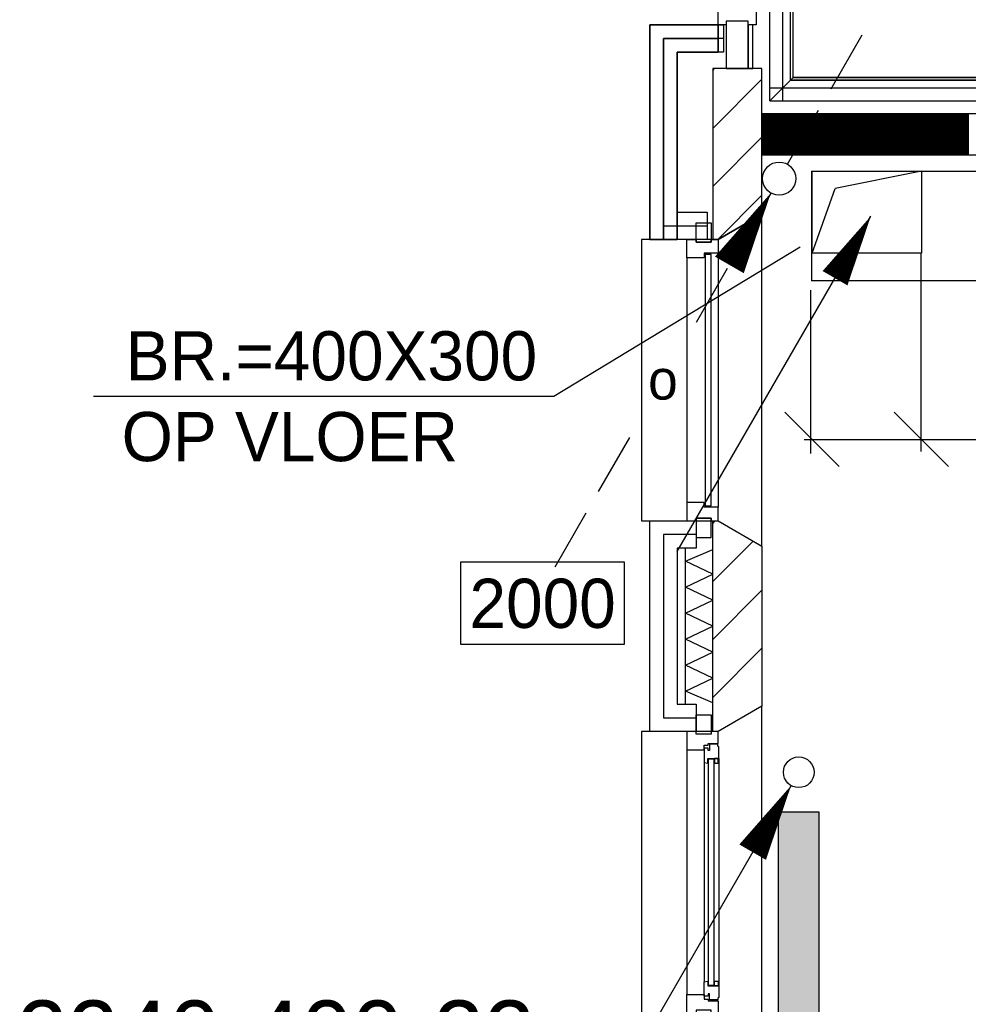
# Model space of a CAD drawing. Extents: x -1448 to 118900, y -195097 to 442500.
# Tile 85 of 103: x 63840 to 67311, y 398189 to 401792. Entities that reach past the tile are written whole.
import ezdxf
from ezdxf.enums import TextEntityAlignment as Align

# ---------------------------------------------------------------- set-up
doc = ezdxf.new("R2010")
doc.units = 0
doc.header["$LTSCALE"] = 100
doc.linetypes.add('HIDDEN2', pattern=[4.7625, 3.175, -1.5875])
doc.linetypes.add('LURETOUR', pattern=[6, 4, -2])
doc.layers.get('0').update_dxf_attribs({"linetype": 'CONTINUOUS'})
for name, color, linetype in [('AL21----_BUITENWAND', 4, 'CONTINUOUS'), ('AL21K---_ISOLATIE', 1, 'CONTINUOUS'), ('AL28----_KONSTRUKTIE', 3, 'CONTINUOUS'), ('AL31----_BUITENKOZ', 7, 'CONTINUOUS'), ('ALL-----_REFLIJNEN', 8, 'CONTINUOUS'), ('ALXA3---_VOLZWART', 14, 'CONTINUOUS'), ('ALXAB---_PREFABBETON', 1, 'CONTINUOUS'), ('WI561---', 1, 'CONTINUOUS'), ('WL5233--', 4, 'CONTINUOUS'), ('WL561---', 4, 'CONTINUOUS'), ('WL561---_AANVOER', 4, 'CONTINUOUS'), ('WL570---', 3, 'CONTINUOUS'), ('WL570---_RETOUR', 3, 'CONTINUOUS'), ('WL570---_TOEVOER', 3, 'CONTINUOUS'), ('WM570---', 1, 'CONTINUOUS')]:
    doc.layers.add(name, color=color, linetype=linetype)
doc.styles.add('BURO-018', font='BUROFONT.shx', dxfattribs={"height": 180})
doc.styles.add('BURO-025', font='BUROFONT.shx', dxfattribs={"height": 250})

# ---------------------------------------------------------------- blocks, each defined once
blk = doc.blocks.new('LU-PIJL1')
at = {"color": 0, "linetype": 'CONTINUOUS'}
blk.add_line((0, 0), (10.125, 17.537), dxfattribs=at)
blk.add_lwpolyline([(10.125, 17.537, 0, 1.5, 0), (8.25, 14.289, 1.5, 1.5, 0)], format="xyseb", dxfattribs=at)
blk = doc.blocks.new('LDV1123')
at = {"color": 0, "linetype": 'CONTINUOUS'}
for p, q in [((6.75, 11.691), (5.812, 10.068)), ((5.437, 9.418), (4.5, 7.794)), ((1.562, 2.706), (2.5, 4.33)), ((0.25, 0.433), (1.187, 2.057))]:
    blk.add_line(p, q, dxfattribs=at)
blk.add_lwpolyline([(6.75, 11.691, 0, 1, 0), (5.5, 9.526, 1, 1, 0)], format="xyseb", dxfattribs=at)
blk.add_circle((0, 0), 0.5, dxfattribs=at)
at = {"color": 0, "linetype": 'CONTINUOUS', "style": 'BURO-018'}
blk.add_attdef('LD_TEXT1', text='', height=1.8, dxfattribs=at).set_placement((3.5, 6.062), align=Align.MIDDLE)
blk = doc.blocks.new('LDV4123')
at = {"color": 0, "linetype": 'CONTINUOUS'}
for p, q in [((-0.25, -0.433), (-1.187, -2.057)), ((-1.562, -2.706), (-2.5, -4.33)), ((-5.437, -9.418), (-4.5, -7.794)), ((-6.75, -11.691), (-5.812, -10.068))]:
    blk.add_line(p, q, dxfattribs=at)
blk.add_lwpolyline([(-0.25, -0.433, 0, 1, 0), (-1.5, -2.598, 1, 1, 0)], format="xyseb", dxfattribs=at)
blk.add_circle((0, 0), 0.5, dxfattribs=at)
at = {"color": 0, "linetype": 'CONTINUOUS', "style": 'BURO-018'}
blk.add_attdef('LD_TEXT1', text='', height=1.8, dxfattribs=at).set_placement((-3.5, -6.062), align=Align.MIDDLE)
blk = doc.blocks.new('LU-ORND')
at = {"color": 0, "linetype": 'CONTINUOUS'}
for p, q in [((-3, 1.5), (-3, -1.5)), ((3, 1.5), (-3, 1.5)), ((3, -1.5), (3, 1.5)), ((-3, -1.5), (3, -1.5))]:
    blk.add_line(p, q, dxfattribs=at)
blk = doc.blocks.new('2322401')
at = {"color": 0, "linetype": 'CONTINUOUS'}
for p, q in [((-0.5, 0.5, 1), (-0.5, 0.5)), ((-0.5, 0.5, 1), (-0.5, -0.5, 1)), ((0.5, 0.5, 1), (-0.5, 0.5, 1)), ((0.5, 0.5), (-0.5, 0.5)), ((-0.5, 0.5), (-0.5, -0.5)), ((0.5, 0.5, 1), (0.5, 0.5)), ((0.5, -0.5, 1), (0.5, 0.5, 1)), ((0.5, -0.5), (0.5, 0.5)), ((-0.5, -0.5, 1), (-0.5, -0.5)), ((-0.5, -0.5, 1), (0.5, -0.5, 1)), ((-0.5, -0.5), (0.5, -0.5)), ((0.5, -0.5, 1), (0.5, -0.5))]:
    blk.add_line(p, q, dxfattribs=at)
blk = doc.blocks.new('LDV4107')
at = {"color": 0, "linetype": 'CONTINUOUS'}
blk.add_line((-0.25, -0.433), (-6.75, -11.691), dxfattribs=at)
blk.add_lwpolyline([(-0.25, -0.433, 0, 1, 0), (-1.5, -2.598, 1, 1, 0)], format="xyseb", dxfattribs=at)
blk.add_circle((0, 0), 0.5, dxfattribs=at)
blk = doc.blocks.new('CVRINFO2')
at = {"color": 0, "linetype": 'CONTINUOUS', "style": 'BURO-025'}
for tag, p in [('CV_TEXT125', (0, 0)), ('CV_TEXT225', (0, -4.167)), ('CV_TEXT325', (0, -8.333)), ('CV_TEXT425', (0, -12.5))]:
    blk.add_attdef(tag, p, '', height=2.5, dxfattribs=at)
blk = doc.blocks.new('CVHATCH1')
at = {"color": 0, "linetype": 'CONTINUOUS'}
blk.add_solid([(-0.5, -0.5), (0.5, -0.5), (-0.5, 0.5), (0.5, 0.5)], dxfattribs=at)
blk = doc.blocks.new('LU-2D-K-190')
at = {"color": 0, "linetype": 'CONTINUOUS'}
for p, q in [((-0.5, 200), (0.5, 200)), ((-0.5, -200), (0.5, -200))]:
    blk.add_line(p, q, dxfattribs=at)
blk = doc.blocks.new('LU-2-KUZ')
at = {"color": 0, "linetype": 'HIDDEN2'}
for p, q in [((-0.5, 0.5), (0.5, 0.5)), ((-0.5, -0.5), (-0.5, 0.5)), ((0.5, 0.5), (-0.2887, 0.2887)), ((0.5, 0.5), (0.5, -0.5)), ((-0.5, -0.5), (-0.2887, 0.2887)), ((0.5, -0.5), (-0.5, -0.5))]:
    blk.add_line(p, q, dxfattribs=at)

msp = doc.modelspace()

# ---------------------------------------------------------------- linework, layer by layer
at = {"layer": 'AL21----_BUITENWAND', "color": 8}
for p, q in [((66145.4, 399187.7), (66145.4, 399957.7)), ((66145.4, 399957.7), (66314.4, 399957.7)), ((66314.4, 399957.7), (66314.4, 399857.7)), ((66314.4, 399857.7), (66245.4, 399857.7)), ((66245.4, 399857.7), (66245.4, 399287.7)), ((66245.4, 399287.7), (66314.4, 399287.7)), ((66314.4, 399287.7), (66314.4, 399187.7)), ((66314.4, 399187.7), (66145.4, 399187.7))]:
    msp.add_line(p, q, dxfattribs=at)
at = {"layer": 'AL21K---_ISOLATIE', "color": 8, "linetype": 'CONTINUOUS'}
for p, q in [((66275.4, 399287.7), (66275.4, 399857.7)), ((66275.4, 399810.2), (66375.4, 399853.5)), ((66375.4, 399287.7), (66375.4, 399857.7)), ((66375.4, 399762.7), (66275.4, 399810.2)), ((66275.4, 399715.2), (66375.4, 399762.7)), ((66375.4, 399667.7), (66275.4, 399715.2)), ((66275.4, 399620.2), (66375.4, 399667.7)), ((66375.4, 399572.7), (66275.4, 399620.2)), ((66275.4, 399525.2), (66375.4, 399572.7)), ((66375.4, 399477.7), (66275.4, 399525.2)), ((66275.4, 399430.2), (66375.4, 399477.7)), ((66375.4, 399382.7), (66275.4, 399430.2)), ((66275.4, 399335.2), (66375.4, 399382.7)), ((66375.4, 399291.9), (66275.4, 399335.2))]:
    msp.add_line(p, q, dxfattribs=at)
at = {"layer": 'AL28----_KONSTRUKTIE', "color": 8}
for p, q in [((66375.4, 399957.7), (66395.4, 399957.7)), ((66375.4, 399187.7), (66375.4, 399957.7)), ((66395.4, 399957.7), (66555.4, 399865.4)), ((66555.4, 399865.4), (66555.4, 399280.1)), ((66555.4, 399280.1), (66395.4, 399187.7)), ((66395.4, 399187.7), (66375.4, 399187.7))]:
    msp.add_line(p, q, dxfattribs=at)
at = {"layer": 'AL31----_BUITENKOZ', "color": 8}
for p, q in [((66555.4, 399865.4), (66555.4, 401080.1)), ((66115.4, 400987.7), (66115.4, 399957.7)), ((66281.4, 400920.7), (66281.4, 400024.7)), ((66395.4, 400937.7), (66395.4, 400007.7)), ((66115.4, 399957.7), (66395.4, 399957.7)), ((66395.4, 399957.7), (66555.4, 399865.4))]:
    msp.add_line(p, q, dxfattribs=at)
at = {"layer": 'AL31----_BUITENKOZ', "color": 8, "linetype": 'CONTINUOUS'}
for p, q in [((66348.4, 400932.7), (66348.4, 400012.7)), ((66369.4, 400012.7), (66369.4, 400932.7)), ((66348.4, 400012.7), (66369.4, 400012.7))]:
    msp.add_line(p, q, dxfattribs=at)
for points in [[(66395.4, 400007.7), (66395.4, 400007.7), (66344.4, 400007.7), (66344.4, 400024.7), (66281.4, 400024.7), (66281.4, 400024.7), (66281.4, 400024.7), (66281.4, 400024.7), (66281.4, 400024.7), (66281.4, 399957.7), (66314.4, 399957.7), (66314.4, 399967.7), (66370.4, 399967.7), (66370.4, 399957.7), (66370.4, 399957.7), (66395.4, 399957.7)], [(66380.4, 399086.5), (66359.4, 399086.5), (66359.4, 398258.9), (66380.4, 398258.9)]]:
    msp.add_lwpolyline(points, close=True, dxfattribs=at)
at = {"layer": 'AL31----_BUITENKOZ', "color": 8}
for points in [[(66370.4, 399967.7), (66314.4, 399967.7), (66314.4, 399896.7), (66370.4, 399896.7)], [(66395.4, 398157.7), (66555.4, 398065.4), (66555.4, 399280.1), (66395.4, 399187.7), (66115.4, 399187.7), (66115.4, 398157.7)], [(66370.4, 399177.7), (66314.4, 399177.7), (66314.4, 399248.7), (66370.4, 399248.7)], [(66395.4, 399187.7), (66370.4, 399187.7), (66370.4, 399177.7), (66314.4, 399177.7), (66314.4, 399187.7), (66281.4, 399187.7), (66281.4, 399120.7), (66344.4, 399120.7), (66344.4, 399137.7), (66359.4, 399137.7), (66359.4, 399143.7), (66395.4, 399143.7)], [(66398.4, 399131), (66394.1, 399133.5), (66394.1, 399140.5), (66364.4, 399140.5), (66364.4, 399118), (66359.4, 399118), (66359.4, 399126), (66344.4, 399126), (66344.4, 399120.7), (66344.4, 399073.6), (66357.4, 399071.5), (66357.4, 399088.5), (66398.4, 399088.5)], [(66396.1, 399088.5), (66382.6, 399088.5), (66382.6, 399071.5), (66396.1, 399071.5)], [(66398.4, 398214.4), (66394.1, 398212), (66394.1, 398204.9), (66364.4, 398204.9), (66364.4, 398227.4), (66359.4, 398227.4), (66359.4, 398219.4), (66344.4, 398219.4), (66344.4, 398224.7), (66344.4, 398271.9), (66357.4, 398273.9), (66357.4, 398256.9), (66398.4, 398256.9)], [(66396.1, 398256.9), (66382.6, 398256.9), (66382.6, 398273.9), (66396.1, 398273.9)], [(66395.4, 398157.7), (66370.4, 398157.7), (66370.4, 398167.7), (66314.4, 398167.7), (66314.4, 398157.7), (66281.4, 398157.7), (66281.4, 398224.7), (66344.4, 398224.7), (66344.4, 398207.7), (66359.4, 398207.7), (66359.4, 398201.7), (66395.4, 398201.7)]]:
    msp.add_lwpolyline(points, close=True, dxfattribs=at)
for points in [[(66281.4, 399120.7), (66281.4, 398224.7)], [(66344.4, 399073.6), (66344.4, 398271.9)], [(66398.4, 399088.5), (66398.4, 398256.9)]]:
    msp.add_lwpolyline(points, dxfattribs=at)
at = {"layer": 'ALL-----_REFLIJNEN', "color": 8, "linetype": 'CONTINUOUS'}
for p, q in [((66584.4, 401494.8), (66584.4, 404826.8)), ((66632.4, 401494.8), (66632.4, 404826.8)), ((66659.9, 401570.3), (66659.9, 404751.3)), ((66669.4, 401579.8), (66669.4, 404741.8)), ((66395.4, 401772.7), (66395.4, 401839.7)), ((66534.4, 401822.7), (66534.4, 401772.7)), ((66394.9, 401772.7), (66145.4, 401772.7)), ((66145.4, 401772.7), (66145.4, 400987.7)), ((66145.4, 400987.7), (66145.4, 401772.7)), ((66145.4, 401772.7), (66394.9, 401772.7)), ((66145.4, 400987.7), (66145.4, 401772.7)), ((66145.4, 401772.7), (66414.9, 401772.7)), ((66394.9, 401672.7), (66394.9, 401772.7)), ((66394.9, 401772.7), (66394.9, 401672.7)), ((66424.9, 401772.7), (66395.4, 401772.7)), ((66414.9, 401772.7), (66414.9, 401672.7)), ((66424.9, 401786.9), (66424.9, 401612.9)), ((66504.9, 401786.9), (66424.9, 401786.9)), ((66504.9, 401786.7), (66424.9, 401786.7)), ((66424.9, 401786.7), (66424.9, 401772.7)), ((66504.9, 401612.9), (66504.9, 401786.9)), ((66504.9, 401772.7), (66504.9, 401786.7)), ((66504.9, 401772.9), (66504.9, 401612.9)), ((66522.4, 401772.9), (66504.9, 401772.9)), ((66534.4, 401772.7), (66504.9, 401772.7)), ((66522.4, 401612.9), (66522.4, 401772.9)), ((66195.4, 400987.7), (66195.4, 401722.7)), ((66195.4, 401722.7), (66394.9, 401722.7)), ((66195.4, 400987.7), (66195.4, 401722.7)), ((66195.4, 401722.7), (66394.9, 401722.7)), ((66394.9, 401722.7), (66195.4, 401722.7)), ((66195.4, 401722.7), (66195.4, 400987.7)), ((66394.9, 401722.7), (66195.4, 401722.7)), ((66195.4, 401722.7), (66195.4, 400987.7)), ((66414.9, 401722.7), (66195.4, 401722.7)), ((66195.4, 401722.7), (66195.4, 401037.7)), ((66414.9, 401722.7), (66195.4, 401722.7)), ((66195.4, 401722.7), (66195.4, 401037.7)), ((66245.4, 400987.7), (66245.4, 401672.7)), ((66245.4, 401672.7), (66394.9, 401672.7)), ((66394.9, 401672.7), (66245.4, 401672.7)), ((66245.4, 401672.7), (66245.4, 400987.7)), ((66414.9, 401672.7), (66245.4, 401672.7)), ((66245.4, 401672.7), (66245.4, 401087.7)), ((66375.4, 401605.7), (66382.4, 401612.7)), ((66555.4, 401612.7), (66375.4, 401612.7)), ((66375.4, 401612.7), (66375.4, 400987.7)), ((66424.9, 401612.9), (66504.9, 401612.9)), ((66504.9, 401612.9), (66522.4, 401612.9)), ((66555.4, 401080.1), (66555.4, 401612.7)), ((66375.4, 401393.6), (66555.4, 401573.6)), ((66584.4, 401494.8), (66669.4, 401579.8)), ((66659.9, 401570.3), (69181.6, 401570.3)), ((69181.6, 401570.3), (66664.4, 401570.3)), ((66669.4, 401579.8), (69184.8, 401579.8)), ((68265.4, 401579.8), (66669.4, 401579.8)), ((66584.4, 401542.8), (69172.4, 401542.8)), ((66584.4, 401494.8), (69156.3, 401494.8)), ((66555.4, 401447.7), (66555.4, 401297.7)), ((72519.4, 401447.7), (66555.4, 401447.7)), ((66555.4, 401447.7), (66555.4, 401297.7)), ((72519.4, 401447.7), (66555.4, 401447.7)), ((66556.5, 401447.7), (66556.5, 401297.7)), ((66558.5, 401447.7), (66558.5, 401297.7)), ((66560.5, 401447.7), (66560.5, 401297.7)), ((66562.5, 401447.7), (66562.5, 401297.7)), ((66564.5, 401447.7), (66564.5, 401297.7)), ((66566.5, 401447.7), (66566.5, 401297.7)), ((66568.5, 401447.7), (66568.5, 401297.7)), ((66570.5, 401447.7), (66570.5, 401297.7)), ((66572.5, 401447.7), (66572.5, 401297.7)), ((66574.5, 401447.7), (66574.5, 401297.7)), ((66576.5, 401447.7), (66576.5, 401297.7)), ((66578.5, 401447.7), (66578.5, 401297.7)), ((66580.5, 401447.7), (66580.5, 401297.7)), ((66582.5, 401447.7), (66582.5, 401297.7)), ((66584.5, 401447.7), (66584.5, 401297.7)), ((66586.5, 401447.7), (66586.5, 401297.7)), ((66588.5, 401447.7), (66588.5, 401297.7)), ((66590.5, 401447.7), (66590.5, 401297.7)), ((66592.5, 401447.7), (66592.5, 401297.7)), ((66594.5, 401447.7), (66594.5, 401297.7)), ((66596.5, 401447.7), (66596.5, 401297.7)), ((66598.5, 401447.7), (66598.5, 401297.7)), ((66600.5, 401447.7), (66600.5, 401297.7)), ((66602.5, 401447.7), (66602.5, 401297.7)), ((66604.5, 401447.7), (66604.5, 401297.7)), ((66606.5, 401447.7), (66606.5, 401297.7)), ((66608.5, 401447.7), (66608.5, 401297.7)), ((66610.5, 401447.7), (66610.5, 401297.7)), ((66612.5, 401447.7), (66612.5, 401297.7)), ((66614.5, 401447.7), (66614.5, 401297.7)), ((66616.5, 401447.7), (66616.5, 401297.7)), ((66618.5, 401447.7), (66618.5, 401297.7)), ((66620.5, 401447.7), (66620.5, 401297.7)), ((66622.5, 401447.7), (66622.5, 401297.7)), ((66624.5, 401447.7), (66624.5, 401297.7)), ((66626.5, 401447.7), (66626.5, 401297.7)), ((66628.5, 401447.7), (66628.5, 401297.7)), ((66630.5, 401447.7), (66630.5, 401297.7)), ((66632.5, 401447.7), (66632.5, 401297.7)), ((66634.5, 401447.7), (66634.5, 401297.7)), ((66636.5, 401447.7), (66636.5, 401297.7)), ((66638.5, 401447.7), (66638.5, 401297.7)), ((66640.5, 401447.7), (66640.5, 401297.7)), ((66642.5, 401447.7), (66642.5, 401297.7)), ((66644.5, 401447.7), (66644.5, 401297.7)), ((66646.5, 401447.7), (66646.5, 401297.7)), ((66648.5, 401447.7), (66648.5, 401297.7)), ((66650.5, 401447.7), (66650.5, 401297.7)), ((66652.5, 401447.7), (66652.5, 401297.7)), ((66654.5, 401447.7), (66654.5, 401297.7)), ((66656.5, 401447.7), (66656.5, 401297.7)), ((66658.5, 401447.7), (66658.5, 401297.7)), ((66660.5, 401447.7), (66660.5, 401297.7)), ((66662.5, 401447.7), (66662.5, 401297.7)), ((66664.5, 401447.7), (66664.5, 401297.7)), ((66666.5, 401447.7), (66666.5, 401297.7)), ((66668.5, 401447.7), (66668.5, 401297.7)), ((66670.5, 401447.7), (66670.5, 401297.7)), ((66672.5, 401447.7), (66672.5, 401297.7)), ((66674.5, 401447.7), (66674.5, 401297.7)), ((66676.5, 401447.7), (66676.5, 401297.7)), ((66678.5, 401447.7), (66678.5, 401297.7)), ((66680.5, 401447.7), (66680.5, 401297.7)), ((66682.5, 401447.7), (66682.5, 401297.7)), ((66684.5, 401447.7), (66684.5, 401297.7)), ((66686.5, 401447.7), (66686.5, 401297.7)), ((66688.5, 401447.7), (66688.5, 401297.7)), ((66690.5, 401447.7), (66690.5, 401297.7)), ((66692.5, 401447.7), (66692.5, 401297.7)), ((66694.5, 401447.7), (66694.5, 401297.7)), ((66696.5, 401447.7), (66696.5, 401297.7)), ((66698.5, 401447.7), (66698.5, 401297.7)), ((66700.5, 401447.7), (66700.5, 401297.7)), ((66702.5, 401447.7), (66702.5, 401297.7)), ((66704.5, 401447.7), (66704.5, 401297.7)), ((66706.5, 401447.7), (66706.5, 401297.7)), ((66708.5, 401447.7), (66708.5, 401297.7)), ((66710.5, 401447.7), (66710.5, 401297.7)), ((66712.5, 401447.7), (66712.5, 401297.7)), ((66714.5, 401447.7), (66714.5, 401297.7)), ((66716.3, 401447.7), (66866.3, 401297.7)), ((66716.3, 401447.7), (66866.3, 401297.7)), ((66716.5, 401447.7), (66716.5, 401297.7)), ((66718.5, 401447.7), (66718.5, 401297.7)), ((66720.5, 401447.7), (66720.5, 401297.7)), ((66722.5, 401447.7), (66722.5, 401297.7)), ((66724.5, 401447.7), (66724.5, 401297.7)), ((66726.5, 401447.7), (66726.5, 401297.7)), ((66728.5, 401447.7), (66728.5, 401297.7)), ((66730.5, 401447.7), (66730.5, 401297.7)), ((66732.5, 401447.7), (66732.5, 401297.7)), ((66734.5, 401447.7), (66734.5, 401297.7)), ((66736.5, 401447.7), (66736.5, 401297.7)), ((66738.5, 401447.7), (66738.5, 401297.7)), ((66740.5, 401447.7), (66740.5, 401297.7)), ((66742.5, 401447.7), (66742.5, 401297.7)), ((66744.5, 401447.7), (66744.5, 401297.7)), ((66746.5, 401447.7), (66746.5, 401297.7)), ((66748.5, 401447.7), (66748.5, 401297.7)), ((66750.5, 401447.7), (66750.5, 401297.7)), ((66752.5, 401447.7), (66752.5, 401297.7)), ((66754.5, 401447.7), (66754.5, 401297.7)), ((66756.5, 401447.7), (66756.5, 401297.7)), ((66758.5, 401447.7), (66758.5, 401297.7)), ((66760.5, 401447.7), (66760.5, 401297.7)), ((66762.5, 401447.7), (66762.5, 401297.7)), ((66764.5, 401447.7), (66764.5, 401297.7)), ((66766.5, 401447.7), (66766.5, 401297.7)), ((66768.5, 401447.7), (66768.5, 401297.7)), ((66770.5, 401447.7), (66770.5, 401297.7)), ((66772.5, 401447.7), (66772.5, 401297.7)), ((66774.5, 401447.7), (66774.5, 401297.7)), ((66776.5, 401447.7), (66776.5, 401297.7)), ((66778.5, 401447.7), (66778.5, 401297.7)), ((66780.5, 401447.7), (66780.5, 401297.7)), ((66782.5, 401447.7), (66782.5, 401297.7)), ((66784.5, 401447.7), (66784.5, 401297.7)), ((66786.5, 401447.7), (66786.5, 401297.7)), ((66788.5, 401447.7), (66788.5, 401297.7)), ((66790.5, 401447.7), (66790.5, 401297.7)), ((66792.5, 401447.7), (66792.5, 401297.7)), ((66794.5, 401447.7), (66794.5, 401297.7)), ((66796.5, 401447.7), (66796.5, 401297.7)), ((66798.5, 401447.7), (66798.5, 401297.7)), ((66800.5, 401447.7), (66800.5, 401297.7)), ((66802.5, 401447.7), (66802.5, 401297.7)), ((66804.5, 401447.7), (66804.5, 401297.7)), ((66806.5, 401447.7), (66806.5, 401297.7)), ((66808.5, 401447.7), (66808.5, 401297.7)), ((66810.5, 401447.7), (66810.5, 401297.7)), ((66812.5, 401447.7), (66812.5, 401297.7)), ((66814.5, 401447.7), (66814.5, 401297.7)), ((66816.5, 401447.7), (66816.5, 401297.7)), ((66818.5, 401447.7), (66818.5, 401297.7)), ((66820.5, 401447.7), (66820.5, 401297.7)), ((66822.5, 401447.7), (66822.5, 401297.7)), ((66824.5, 401447.7), (66824.5, 401297.7)), ((66826.5, 401447.7), (66826.5, 401297.7)), ((66828.5, 401447.7), (66828.5, 401297.7)), ((66830.5, 401447.7), (66830.5, 401297.7)), ((66832.5, 401447.7), (66832.5, 401297.7)), ((66834.5, 401447.7), (66834.5, 401297.7)), ((66836.5, 401447.7), (66836.5, 401297.7)), ((66838.5, 401447.7), (66838.5, 401297.7)), ((66840.5, 401447.7), (66840.5, 401297.7)), ((66842.5, 401447.7), (66842.5, 401297.7)), ((66844.5, 401447.7), (66844.5, 401297.7)), ((66846.5, 401447.7), (66846.5, 401297.7)), ((66848.5, 401447.7), (66848.5, 401297.7)), ((66850.5, 401447.7), (66850.5, 401297.7)), ((66852.5, 401447.7), (66852.5, 401297.7)), ((66854.5, 401447.7), (66854.5, 401297.7)), ((66856.5, 401447.7), (66856.5, 401297.7)), ((66858.5, 401447.7), (66858.5, 401297.7)), ((66860.5, 401447.7), (66860.5, 401297.7)), ((66862.5, 401447.7), (66862.5, 401297.7)), ((66864.5, 401447.7), (66864.5, 401297.7)), ((66866.5, 401447.7), (66866.5, 401297.7)), ((66868.5, 401447.7), (66868.5, 401297.7)), ((66870.5, 401447.7), (66870.5, 401297.7)), ((66872.5, 401447.7), (66872.5, 401297.7)), ((66874.5, 401447.7), (66874.5, 401297.7)), ((66876.5, 401447.7), (66876.5, 401297.7)), ((66878.5, 401447.7), (66878.5, 401297.7)), ((66880.5, 401447.7), (66880.5, 401297.7)), ((66882.5, 401447.7), (66882.5, 401297.7)), ((66884.5, 401447.7), (66884.5, 401297.7)), ((66886.5, 401447.7), (66886.5, 401297.7)), ((66888.5, 401447.7), (66888.5, 401297.7)), ((66890.5, 401447.7), (66890.5, 401297.7)), ((66892.5, 401447.7), (66892.5, 401297.7)), ((66894.5, 401447.7), (66894.5, 401297.7)), ((66896.5, 401447.7), (66896.5, 401297.7)), ((66898.5, 401447.7), (66898.5, 401297.7)), ((66900.5, 401447.7), (66900.5, 401297.7)), ((66902.5, 401447.7), (66902.5, 401297.7)), ((66904.5, 401447.7), (66904.5, 401297.7)), ((66906.5, 401447.7), (66906.5, 401297.7)), ((66908.5, 401447.7), (66908.5, 401297.7)), ((66910.5, 401447.7), (66910.5, 401297.7)), ((66912.5, 401447.7), (66912.5, 401297.7)), ((66914.5, 401447.7), (66914.5, 401297.7)), ((66916.5, 401447.7), (66916.5, 401297.7)), ((66918.5, 401447.7), (66918.5, 401297.7)), ((66920.5, 401447.7), (66920.5, 401297.7)), ((66922.5, 401447.7), (66922.5, 401297.7)), ((66924.5, 401447.7), (66924.5, 401297.7)), ((66926.5, 401447.7), (66926.5, 401297.7)), ((66928.5, 401447.7), (67078.5, 401297.7)), ((66928.5, 401447.7), (67078.5, 401297.7)), ((66928.5, 401447.7), (66928.5, 401297.7)), ((66930.5, 401447.7), (66930.5, 401297.7)), ((66932.5, 401447.7), (66932.5, 401297.7)), ((66934.5, 401447.7), (66934.5, 401297.7)), ((66936.5, 401447.7), (66936.5, 401297.7)), ((66938.5, 401447.7), (66938.5, 401297.7)), ((66940.5, 401447.7), (66940.5, 401297.7)), ((66942.5, 401447.7), (66942.5, 401297.7)), ((66944.5, 401447.7), (66944.5, 401297.7)), ((66946.5, 401447.7), (66946.5, 401297.7)), ((66948.5, 401447.7), (66948.5, 401297.7)), ((66950.5, 401447.7), (66950.5, 401297.7)), ((66952.5, 401447.7), (66952.5, 401297.7)), ((66954.5, 401447.7), (66954.5, 401297.7)), ((66956.5, 401447.7), (66956.5, 401297.7)), ((66958.5, 401447.7), (66958.5, 401297.7)), ((66960.5, 401447.7), (66960.5, 401297.7)), ((66962.5, 401447.7), (66962.5, 401297.7)), ((66964.5, 401447.7), (66964.5, 401297.7)), ((66966.5, 401447.7), (66966.5, 401297.7)), ((66968.5, 401447.7), (66968.5, 401297.7)), ((66970.5, 401447.7), (66970.5, 401297.7)), ((66972.5, 401447.7), (66972.5, 401297.7)), ((66974.5, 401447.7), (66974.5, 401297.7)), ((66976.5, 401447.7), (66976.5, 401297.7)), ((66978.5, 401447.7), (66978.5, 401297.7)), ((66980.5, 401447.7), (66980.5, 401297.7)), ((66982.5, 401447.7), (66982.5, 401297.7)), ((66984.5, 401447.7), (66984.5, 401297.7)), ((66986.5, 401447.7), (66986.5, 401297.7)), ((66988.5, 401447.7), (66988.5, 401297.7)), ((66990.5, 401447.7), (66990.5, 401297.7)), ((66992.5, 401447.7), (66992.5, 401297.7)), ((66994.5, 401447.7), (66994.5, 401297.7)), ((66996.5, 401447.7), (66996.5, 401297.7)), ((66998.5, 401447.7), (66998.5, 401297.7)), ((67000.5, 401447.7), (67000.5, 401297.7)), ((67002.5, 401447.7), (67002.5, 401297.7)), ((67004.5, 401447.7), (67004.5, 401297.7)), ((67006.5, 401447.7), (67006.5, 401297.7)), ((67008.5, 401447.7), (67008.5, 401297.7)), ((67010.5, 401447.7), (67010.5, 401297.7)), ((67012.5, 401447.7), (67012.5, 401297.7)), ((67014.5, 401447.7), (67014.5, 401297.7)), ((67016.5, 401447.7), (67016.5, 401297.7)), ((67018.5, 401447.7), (67018.5, 401297.7)), ((67020.5, 401447.7), (67020.5, 401297.7)), ((67022.5, 401447.7), (67022.5, 401297.7)), ((67024.5, 401447.7), (67024.5, 401297.7)), ((67026.5, 401447.7), (67026.5, 401297.7)), ((67028.5, 401447.7), (67028.5, 401297.7)), ((67030.5, 401447.7), (67030.5, 401297.7)), ((67032.5, 401447.7), (67032.5, 401297.7)), ((67034.5, 401447.7), (67034.5, 401297.7)), ((67036.5, 401447.7), (67036.5, 401297.7)), ((67038.5, 401447.7), (67038.5, 401297.7)), ((67040.5, 401447.7), (67040.5, 401297.7)), ((67042.5, 401447.7), (67042.5, 401297.7)), ((67044.5, 401447.7), (67044.5, 401297.7)), ((67046.5, 401447.7), (67046.5, 401297.7)), ((67048.5, 401447.7), (67048.5, 401297.7)), ((67050.5, 401447.7), (67050.5, 401297.7)), ((67052.5, 401447.7), (67052.5, 401297.7)), ((67054.5, 401447.7), (67054.5, 401297.7)), ((67056.5, 401447.7), (67056.5, 401297.7)), ((67058.5, 401447.7), (67058.5, 401297.7)), ((67060.5, 401447.7), (67060.5, 401297.7)), ((67062.5, 401447.7), (67062.5, 401297.7)), ((67064.5, 401447.7), (67064.5, 401297.7)), ((67066.5, 401447.7), (67066.5, 401297.7)), ((67068.5, 401447.7), (67068.5, 401297.7)), ((67070.5, 401447.7), (67070.5, 401297.7)), ((67072.5, 401447.7), (67072.5, 401297.7)), ((67074.5, 401447.7), (67074.5, 401297.7)), ((67076.5, 401447.7), (67076.5, 401297.7)), ((67078.5, 401447.7), (67078.5, 401297.7)), ((67080.5, 401447.7), (67080.5, 401297.7)), ((67082.5, 401447.7), (67082.5, 401297.7)), ((67084.5, 401447.7), (67084.5, 401297.7)), ((67086.5, 401447.7), (67086.5, 401297.7)), ((67088.5, 401447.7), (67088.5, 401297.7)), ((67090.5, 401447.7), (67090.5, 401297.7)), ((67092.5, 401447.7), (67092.5, 401297.7)), ((67094.5, 401447.7), (67094.5, 401297.7)), ((67096.5, 401447.7), (67096.5, 401297.7)), ((67098.5, 401447.7), (67098.5, 401297.7)), ((67100.5, 401447.7), (67100.5, 401297.7)), ((67102.5, 401447.7), (67102.5, 401297.7)), ((67104.5, 401447.7), (67104.5, 401297.7)), ((67106.5, 401447.7), (67106.5, 401297.7)), ((67108.5, 401447.7), (67108.5, 401297.7)), ((67110.5, 401447.7), (67110.5, 401297.7)), ((67112.5, 401447.7), (67112.5, 401297.7)), ((67114.5, 401447.7), (67114.5, 401297.7)), ((67116.5, 401447.7), (67116.5, 401297.7)), ((67118.5, 401447.7), (67118.5, 401297.7)), ((67120.5, 401447.7), (67120.5, 401297.7)), ((67122.5, 401447.7), (67122.5, 401297.7)), ((67124.5, 401447.7), (67124.5, 401297.7)), ((67126.5, 401447.7), (67126.5, 401297.7)), ((67128.5, 401447.7), (67128.5, 401297.7)), ((67130.5, 401447.7), (67130.5, 401297.7)), ((67132.5, 401447.7), (67132.5, 401297.7)), ((67134.5, 401447.7), (67134.5, 401297.7)), ((67136.5, 401447.7), (67136.5, 401297.7)), ((67138.5, 401447.7), (67138.5, 401297.7)), ((67140.5, 401447.7), (67140.5, 401297.7)), ((67140.6, 401447.7), (67290.6, 401297.7)), ((67140.6, 401447.7), (67290.6, 401297.7)), ((67142.5, 401447.7), (67142.5, 401297.7)), ((67144.5, 401447.7), (67144.5, 401297.7)), ((67146.5, 401447.7), (67146.5, 401297.7)), ((67148.5, 401447.7), (67148.5, 401297.7)), ((67150.5, 401447.7), (67150.5, 401297.7)), ((67152.5, 401447.7), (67152.5, 401297.7)), ((67154.5, 401447.7), (67154.5, 401297.7)), ((67156.5, 401447.7), (67156.5, 401297.7)), ((67158.5, 401447.7), (67158.5, 401297.7)), ((67160.5, 401447.7), (67160.5, 401297.7)), ((67162.5, 401447.7), (67162.5, 401297.7)), ((67164.5, 401447.7), (67164.5, 401297.7)), ((67166.5, 401447.7), (67166.5, 401297.7)), ((67168.5, 401447.7), (67168.5, 401297.7)), ((67170.5, 401447.7), (67170.5, 401297.7)), ((67172.5, 401447.7), (67172.5, 401297.7)), ((67174.5, 401447.7), (67174.5, 401297.7)), ((67176.5, 401447.7), (67176.5, 401297.7)), ((67178.5, 401447.7), (67178.5, 401297.7)), ((67180.5, 401447.7), (67180.5, 401297.7)), ((67182.5, 401447.7), (67182.5, 401297.7)), ((67184.5, 401447.7), (67184.5, 401297.7)), ((67186.5, 401447.7), (67186.5, 401297.7)), ((67188.5, 401447.7), (67188.5, 401297.7)), ((67190.5, 401447.7), (67190.5, 401297.7)), ((67192.5, 401447.7), (67192.5, 401297.7)), ((67194.5, 401447.7), (67194.5, 401297.7)), ((67196.5, 401447.7), (67196.5, 401297.7)), ((67198.5, 401447.7), (67198.5, 401297.7)), ((67200.5, 401447.7), (67200.5, 401297.7)), ((67202.5, 401447.7), (67202.5, 401297.7)), ((67204.5, 401447.7), (67204.5, 401297.7)), ((67206.5, 401447.7), (67206.5, 401297.7)), ((67208.5, 401447.7), (67208.5, 401297.7)), ((67210.5, 401447.7), (67210.5, 401297.7)), ((67212.5, 401447.7), (67212.5, 401297.7)), ((67214.5, 401447.7), (67214.5, 401297.7)), ((67216.5, 401447.7), (67216.5, 401297.7)), ((67218.5, 401447.7), (67218.5, 401297.7)), ((67220.5, 401447.7), (67220.5, 401297.7)), ((67222.5, 401447.7), (67222.5, 401297.7)), ((67224.5, 401447.7), (67224.5, 401297.7)), ((67226.5, 401447.7), (67226.5, 401297.7)), ((67228.5, 401447.7), (67228.5, 401297.7)), ((67230.5, 401447.7), (67230.5, 401297.7)), ((67232.5, 401447.7), (67232.5, 401297.7)), ((67234.5, 401447.7), (67234.5, 401297.7)), ((67236.5, 401447.7), (67236.5, 401297.7)), ((67238.5, 401447.7), (67238.5, 401297.7)), ((67240.5, 401447.7), (67240.5, 401297.7)), ((67242.5, 401447.7), (67242.5, 401297.7)), ((67244.5, 401447.7), (67244.5, 401297.7)), ((67246.5, 401447.7), (67246.5, 401297.7)), ((67248.5, 401447.7), (67248.5, 401297.7)), ((67250.5, 401447.7), (67250.5, 401297.7)), ((67252.5, 401447.7), (67252.5, 401297.7)), ((67254.5, 401447.7), (67254.5, 401297.7)), ((67256.5, 401447.7), (67256.5, 401297.7)), ((67258.5, 401447.7), (67258.5, 401297.7)), ((67260.5, 401447.7), (67260.5, 401297.7)), ((67262.5, 401447.7), (67262.5, 401297.7)), ((67264.5, 401447.7), (67264.5, 401297.7)), ((67266.5, 401447.7), (67266.5, 401297.7)), ((67268.5, 401447.7), (67268.5, 401297.7)), ((67270.5, 401447.7), (67270.5, 401297.7)), ((67272.5, 401447.7), (67272.5, 401297.7)), ((67274.5, 401447.7), (67274.5, 401297.7)), ((67276.5, 401447.7), (67276.5, 401297.7)), ((67278.5, 401447.7), (67278.5, 401297.7)), ((67280.5, 401447.7), (67280.5, 401297.7)), ((67282.5, 401447.7), (67282.5, 401297.7)), ((67284.5, 401447.7), (67284.5, 401297.7)), ((67286.5, 401447.7), (67286.5, 401297.7)), ((67288.5, 401447.7), (67288.5, 401297.7)), ((67290.5, 401447.7), (67290.5, 401297.7)), ((67292.5, 401447.7), (67292.5, 401297.7)), ((67294.5, 401447.7), (67294.5, 401297.7)), ((67296.5, 401447.7), (67296.5, 401297.7)), ((67298.5, 401447.7), (67298.5, 401297.7)), ((67300.5, 401447.7), (67300.5, 401297.7)), ((67302.5, 401447.7), (67302.5, 401297.7)), ((67304.5, 401447.7), (67304.5, 401297.7)), ((67306.5, 401447.7), (67306.5, 401297.7)), ((67308.5, 401447.7), (67308.5, 401297.7)), ((67310.5, 401447.7), (67310.5, 401297.7)), ((66555.4, 401396.5), (66654.2, 401297.7)), ((66555.4, 401396.5), (66654.2, 401297.7)), ((66375.4, 401181.4), (66555.4, 401361.4)), ((66555.4, 401297.7), (72519.4, 401297.7)), ((66555.4, 401297.7), (72519.4, 401297.7)), ((66393.8, 400987.7), (66555.4, 401149.3)), ((66245.4, 401087.7), (66355.4, 401087.7)), ((66355.4, 401087.7), (66355.4, 400987.7)), ((66314.4, 400977.7), (66314.4, 401048.7)), ((66314.4, 401048.7), (66370.4, 401048.7)), ((66370.4, 401048.7), (66370.4, 400977.7)), ((66395.4, 400987.7), (66555.4, 401080.1)), ((66555.4, 401080.1), (66395.4, 400987.7)), ((66195.4, 401037.7), (66355.4, 401037.7)), ((66195.4, 401037.7), (66355.4, 401037.7)), ((66395.4, 400987.7), (66115.4, 400987.7)), ((66145.4, 400987.7), (66245.4, 400987.7)), ((66245.4, 400987.7), (66145.4, 400987.7)), ((66355.4, 400987.7), (66145.4, 400987.7)), ((66281.4, 400920.7), (66281.4, 400987.7)), ((66281.4, 400987.7), (66314.4, 400987.7)), ((66314.4, 400987.7), (66314.4, 400977.7)), ((66370.4, 400977.7), (66314.4, 400977.7)), ((66314.4, 400977.7), (66370.4, 400977.7)), ((66370.4, 400977.7), (66370.4, 400987.7)), ((66370.4, 400987.7), (66370.4, 400987.7)), ((66370.4, 400987.7), (66395.4, 400987.7)), ((66375.4, 400987.7), (66395.4, 400987.7)), ((66395.4, 400987.7), (66395.4, 400937.7)), ((66344.4, 400920.7), (66281.4, 400920.7)), ((66281.4, 400920.7), (66281.4, 400920.7)), ((66281.4, 400920.7), (66281.4, 400920.7)), ((66281.4, 400920.7), (66281.4, 400920.7)), ((66281.4, 400920.7), (66281.4, 400920.7)), ((66395.4, 400937.7), (66344.4, 400937.7)), ((66344.4, 400937.7), (66344.4, 400920.7)), ((66369.4, 400932.7), (66348.4, 400932.7)), ((66395.4, 400937.7), (66395.4, 400937.7)), ((66314.4, 399907.7), (66195.4, 399907.7)), ((66195.4, 399907.7), (66195.4, 399237.7)), ((66195.4, 399237.7), (66314.4, 399237.7))]:
    msp.add_line(p, q, dxfattribs=at)
at = {"layer": 'ALXA3---_VOLZWART', "color": 8}
for p, q in [((66314.4, 399907.7), (66195.4, 399907.7)), ((66195.4, 399907.7), (66195.4, 399237.7)), ((66195.4, 399237.7), (66314.4, 399237.7))]:
    msp.add_line(p, q, dxfattribs=at)
at = {"layer": 'ALXAB---_PREFABBETON', "color": 8}
for p, q in [((66375.4, 399948.6), (66384.5, 399957.7)), ((66375.4, 399736.5), (66523, 399884.1)), ((66375.4, 399524.4), (66555.4, 399704.4)), ((66375.4, 399312.2), (66555.4, 399492.2))]:
    msp.add_line(p, q, dxfattribs=at)
at = {"layer": 'WL570---', "color": 1}
for p, q in [((66696.1, 400959.4), (65794.4, 400412.8)), ((67137.7, 400937.9), (67137.7, 400211.2)), ((66733, 400801.5), (66733, 400204.7)), ((65794.4, 400412.8), (64109.4, 400412.8))]:
    msp.add_line(p, q, dxfattribs=at)
at = {"layer": 'WL570---_RETOUR'}
msp.add_line((66737.7, 400836), (66737.7, 401237.9), dxfattribs=at)
at = {"layer": 'WM570---', "linetype": 'CONTINUOUS'}
for p, q in [((66639.4, 400355.8), (66838.8, 400156.4)), ((67039.4, 400355.8), (67238.8, 400156.4)), ((66709.7, 400256.1), (67686.1, 400256.1))]:
    msp.add_line(p, q, dxfattribs=at)

# ---------------------------------------------------------------- block references
at = {"layer": 'WI561---'}
ref = msp.add_blockref('CVRINFO2', (63829, 397953), dxfattribs=dict(at, xscale=100, yscale=100, zscale=100))
ref.add_attrib('CV_TEXT125', '%%u2240-400-22', (63829, 397953), dxfattribs={"layer": '0', "color": 2, "linetype": 'CONTINUOUS', "height": 250, "style": 'BURO-025'})
ref.add_attrib('CV_TEXT225', 'Q=4173 W', (63829, 397536.3), dxfattribs={"layer": '0', "color": 2, "linetype": 'CONTINUOUS', "height": 250, "style": 'BURO-025'})
ref.add_attrib('CV_TEXT325', 'ThV=1/2', (63829, 397119.7), dxfattribs={"layer": '0', "color": 2, "linetype": 'CONTINUOUS', "height": 250, "style": 'BURO-025'})
at = {"layer": 'WL5233--', "color": 2}
ref = msp.add_blockref('LDV1123', (66618.7, 401210.2), dxfattribs=dict(at, xscale=121.5, yscale=121.5, zscale=121.5))
ref.add_attrib('LD_TEXT1', 'o', dxfattribs={"layer": '0', "color": 1, "linetype": 'CONTINUOUS', "height": 145.8, "style": 'BURO-018'}).set_placement((67043.9, 401946.8), align=Align.MIDDLE)
ref = msp.add_blockref('LDV4123', (66618.7, 401210.2), dxfattribs=dict(at, xscale=121.5, yscale=121.5, zscale=121.5))
ref.add_attrib('LD_TEXT1', 'o', dxfattribs={"layer": '0', "color": 1, "linetype": 'CONTINUOUS', "height": 145.8, "style": 'BURO-018'}).set_placement((66193.4, 400473.7), align=Align.MIDDLE)
at = {"layer": 'WL561---', "xscale": 2240, "yscale": 150, "rotation": 270.0000000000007}
for name, zscale in [('2322401', 400), ('CVHATCH1', 2240)]:
    msp.add_blockref(name, (66690.4, 397772.7), dxfattribs=dict(at, zscale=zscale))
at = {"layer": 'WL561---_AANVOER', "color": 2, "xscale": 112.5, "yscale": 112.5, "zscale": 112.5}
msp.add_blockref('LDV4107', (66690.4, 399038.1), dxfattribs=at)
at = {"layer": 'WL570---_RETOUR', "linetype": 'LURETOUR', "xscale": 7678.539301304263, "rotation": 180}
msp.add_blockref('LU-2D-K-190', (70576.9, 401036.6), dxfattribs=at)
at = {"layer": 'WL570---_TOEVOER', "color": 7, "linetype": 'CONTINUOUS', "xscale": 400, "yscale": 300}
msp.add_blockref('LU-2-KUZ', (66939.3, 401086.9), dxfattribs=at)
at = {"layer": 'WL570---_TOEVOER', "xscale": 70, "yscale": 70, "zscale": 70}
msp.add_blockref('LU-PIJL1', (66245.6, 399845.6), dxfattribs=at)
at = {"layer": 'WM570---'}
ref = msp.add_blockref('LU-ORND', (65753.1, 399656.4), dxfattribs=dict(at, xscale=100, yscale=100, zscale=100))
ref.add_attrib('LU_TEXT1', '2000', dxfattribs={"layer": '0', "color": 1, "linetype": 'CONTINUOUS', "height": 180, "style": 'BURO-018'}).set_placement((65753.1, 399656.4), align=Align.MIDDLE)

# ---------------------------------------------------------------- texts
at = {"layer": 'WL570---', "color": 1, "style": 'BURO-018'}
for s, p in [('BR.=400X300', (64227.6, 400471.9)), ('OP VLOER', (64212.8, 400176.4))]:
    msp.add_text(s, height=180, dxfattribs=at).set_placement(p)

doc.saveas('drawing.dxf')
